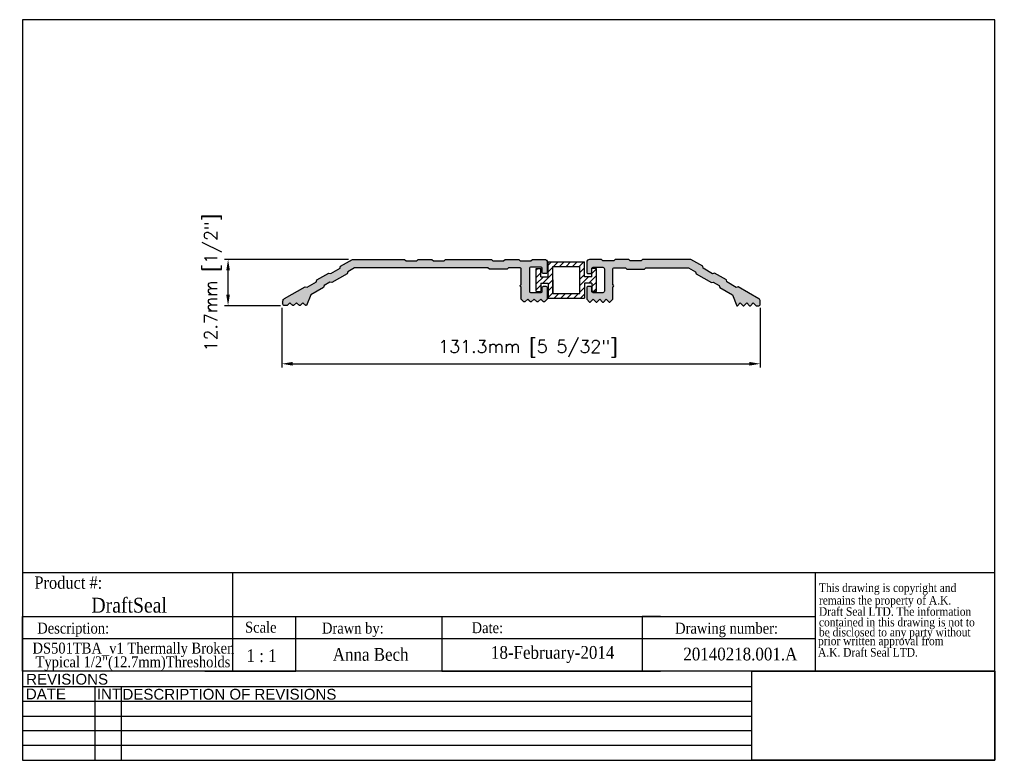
# Model space of a CAD drawing. Header units: millimetres. Extents: x 2361 to 2631, y 15 to 219.
import ezdxf
from ezdxf.enums import TextEntityAlignment as Align

# ---------------------------------------------------------------- set-up
doc = ezdxf.new("R2010")
doc.units = ezdxf.units.MM
doc.header["$MEASUREMENT"] = 0
doc.layers.add('AM_5', color=3, linetype='Continuous', lineweight=25)
doc.layers.add('BORDER', color=7, linetype='Continuous', lineweight=25)
for name, color, linetype in [('Current', 7, 'Continuous'), ('DRAWING1', 5, 'Continuous'), ('FRAME', 7, 'Continuous')]:
    doc.layers.add(name, color=color, linetype=linetype)
doc.styles.add('DS GROUP', font='arial.ttf')
doc.styles.get("Standard").update_dxf_attribs({"font": 'ROMANS.SHX'})
doc.styles.add('TAG', font='GARA.TTF')
doc.dimstyles.new('AM_ISO$0', dxfattribs={"dimtxt": 1.5, "dimasz": 1.5, "dimexe": 1, "dimexo": 1, "dimgap": 1.5, "dimtad": 1, "dimdec": 0, "dimdsep": 46, "dimtxsty": 'Standard', "dimcen": 0, "dimclrd": 256, "dimclre": 256, "dimclrt": 2, "dimadec": 0, "dimazin": 2, "dimtp": 0.1, "dimtm": 0.1, "dimtfac": 0.71, "dimtdec": 0, "dimtmove": 0, "dimatfit": 3, "dimfxl": 1, "dimlwd": -1, "dimlwe": -1, "dimarcsym": 1})
picture_1 = doc.add_image_def('image1.bmp', size_in_pixel=(901, 331))

# ---------------------------------------------------------------- blocks, each defined once
blk = doc.blocks.new('A$C08671A0E')
at = {"layer": 'FRAME', "style": 'TAG'}
for s, p in [('This drawing is copyright and', (14.8, -52.3)), ('remains the property of A.K.', (14.8, -101.5)), ('Draft Seal LTD. The information', (14.8, -145.7)), ('contained in this drawing is not to  ', (14.8, -187.4)), ('be disclosed to any party without ', (14.8, -226.7)), (' prior written approval from', (0, -261.2)), (' A.K. Draft Seal LTD.', (0, -306.1))]:
    blk.add_text(s, height=33.819, dxfattribs=at).set_placement(p)
blk = doc.blocks.new('*D465')
at = {"layer": 'AM_5', "linetype": 'ByBlock', "transparency": 16777216}
for p, q in [((2433.18, 139.44), (2433.18, 123.1)), ((2564.45, 139.43), (2564.45, 123.1)), ((2436.18, 124.1), (2561.45, 124.1))]:
    blk.add_line(p, q, dxfattribs=at)
at = {"layer": 'AM_5', "transparency": 16777216}
for points in [[(2436.18, 124.6), (2436.18, 123.6), (2433.18, 124.1)], [(2561.45, 124.6), (2561.45, 123.6), (2564.45, 124.1)]]:
    blk.add_solid(points, dxfattribs=at)
at = {"layer": 'Defpoints', "color": 0, "transparency": 16777216}
for p in [(2433.18, 140.44), (2564.45, 140.43), (2564.45, 124.1)]:
    blk.add_point(p, dxfattribs=at)
at = {"layer": 'AM_5', "color": 7, "transparency": 16777216, "insert": (2500.73, 128.27), "char_height": 3.5, "attachment_point": 5}
blk.add_mtext('131.3mm [5 5/32"]', dxfattribs=at)
blk = doc.blocks.new('*D466')
at = {"layer": 'AM_5', "linetype": 'ByBlock', "transparency": 16777216}
for p, q in [((2451.5, 152.74), (2417.47, 152.74)), ((2418.47, 143.04), (2418.47, 149.74)), ((2432.85, 140.04), (2417.47, 140.04))]:
    blk.add_line(p, q, dxfattribs=at)
at = {"layer": 'AM_5', "transparency": 16777216}
for points in [[(2417.97, 149.74), (2418.97, 149.74), (2418.47, 152.74)], [(2417.97, 143.04), (2418.97, 143.04), (2418.47, 140.04)]]:
    blk.add_solid(points, dxfattribs=at)
at = {"layer": 'Defpoints', "color": 0, "transparency": 16777216}
for p in [(2418.47, 152.74), (2452.5, 152.74), (2433.85, 140.04)]:
    blk.add_point(p, dxfattribs=at)
at = {"layer": 'AM_5', "color": 7, "transparency": 16777216, "insert": (2414.3, 146.39), "char_height": 3.5, "attachment_point": 5, "rotation": 90}
blk.add_mtext('12.7mm [1/2"]', dxfattribs=at)

msp = doc.modelspace()

# ---------------------------------------------------------------- hatches: boundary and pattern name
msp.add_hatch(color=256).paths.add_polyline_path([(2489.75, 150.45), (2490.15, 150.05), (2495.01, 150.05), (2495.41, 150.45), (2498.45, 150.45, -0.414214), (2498.85, 150.05), (2498.85, 145.73, 1), (2498.85, 145.23), (2498.85, 141.84), (2499.64, 141.05), (2499.86, 141.05), (2500.65, 141.84), (2501.44, 141.05), (2501.65, 141.05), (2502.44, 141.84), (2503.23, 141.05), (2503.44, 141.05), (2504.23, 141.84), (2505.02, 141.05), (2505.23, 141.05), (2506.02, 141.84), (2506.02, 144.97, 0.414214), (2505.62, 145.37), (2505.02, 145.37, 0.414214), (2504.62, 144.97), (2504.62, 144.02, -0.414214), (2504.22, 143.62), (2501.55, 143.62, -0.414214), (2501.15, 144.02), (2501.15, 150.22, -0.414214), (2501.55, 150.62), (2504.22, 150.62, -0.414214), (2504.62, 150.22), (2504.62, 149.27, 0.414214), (2505.02, 148.87), (2505.62, 148.87, 0.414214), (2506.02, 149.27), (2506.02, 151.95, 0.414214), (2505.22, 152.75), (2501.95, 152.75), (2501.55, 152.35), (2498.6, 152.35), (2498.2, 152.75), (2494.45, 152.75), (2494.05, 152.35), (2491.1, 152.35), (2490.7, 152.75), (2478.15, 152.75), (2477.75, 152.35), (2474.8, 152.35), (2474.4, 152.75), (2470.65, 152.75), (2470.25, 152.35), (2467.3, 152.35), (2466.9, 152.75), (2452.57, 152.75), (2449.33, 150.88), (2449.18, 150.33), (2446.63, 148.86), (2446.08, 149), (2442.83, 147.13), (2442.69, 146.58), (2440.13, 145.11), (2439.58, 145.25), (2433.92, 141.99, 0.26795), (2433.52, 141.29), (2433.52, 140.45, 0.414214), (2433.92, 140.05), (2434.65, 140.05), (2435.44, 140.84), (2436.23, 140.05), (2436.44, 140.05), (2437.23, 140.84), (2438.02, 140.05), (2438.23, 140.05), (2439.02, 140.84), (2439.81, 140.05), (2439.97, 140.05), (2441.13, 143.03), (2444.66, 145.07), (2444.81, 145.61), (2446.4, 146.53), (2446.95, 146.39), (2451.16, 148.82), (2451.3, 149.36), (2453.19, 150.45)])
h = msp.add_hatch(color=256)
edge = h.paths.add_edge_path()
edge.add_line((2528.4, 152.73), (2524.65, 152.73))
edge.add_line((2524.65, 152.73), (2524.25, 152.33))
edge.add_line((2524.25, 152.33), (2521.3, 152.33))
edge.add_line((2521.3, 152.33), (2520.9, 152.73))
edge.add_line((2520.9, 152.73), (2517.63, 152.73))
edge.add_arc((2517.63, 151.93), 0.8, 90, 180)
edge.add_line((2516.83, 151.93), (2516.83, 149.25))
edge.add_arc((2517.23, 149.25), 0.4, 180, 270)
edge.add_line((2517.23, 148.85), (2517.83, 148.85))
edge.add_arc((2517.83, 149.25), 0.4, 270, 360)
edge.add_line((2518.23, 149.25), (2518.23, 150.2))
edge.add_arc((2518.63, 150.2), 0.4, 90, 180, ccw=False)
edge.add_line((2518.63, 150.6), (2521.3, 150.6))
edge.add_arc((2521.3, 150.2), 0.4, 0, 90, ccw=False)
edge.add_line((2521.7, 150.2), (2521.7, 144))
edge.add_arc((2521.3, 144), 0.4, 270, 360, ccw=False)
edge.add_line((2521.3, 143.6), (2518.63, 143.6))
edge.add_arc((2518.63, 144), 0.4, 180, 270, ccw=False)
edge.add_line((2518.23, 144), (2518.23, 144.95))
edge.add_arc((2517.83, 144.95), 0.4, 0, 90)
edge.add_line((2517.83, 145.35), (2517.23, 145.35))
edge.add_arc((2517.23, 144.95), 0.4, 90, 180)
edge.add_line((2516.83, 144.95), (2516.83, 141.82))
edge.add_line((2516.83, 141.82), (2517.62, 141.03))
edge.add_line((2517.62, 141.03), (2517.83, 141.03))
edge.add_line((2517.83, 141.03), (2518.62, 141.82))
edge.add_line((2518.62, 141.82), (2519.41, 141.03))
edge.add_line((2519.41, 141.03), (2519.62, 141.03))
edge.add_line((2519.62, 141.03), (2520.41, 141.82))
edge.add_line((2520.41, 141.82), (2521.2, 141.03))
edge.add_line((2521.2, 141.03), (2521.41, 141.03))
edge.add_line((2521.41, 141.03), (2522.2, 141.82))
edge.add_line((2522.2, 141.82), (2522.99, 141.03))
edge.add_line((2522.99, 141.03), (2523.21, 141.03))
edge.add_line((2523.21, 141.03), (2524, 141.82))
edge.add_line((2524, 141.82), (2524, 145.21))
edge.add_arc((2524, 145.46), 0.25, 270, 450)
edge.add_line((2524, 145.71), (2524, 150.03))
edge.add_arc((2524.4, 150.03), 0.4, 90, 180, ccw=False)
edge.add_line((2524.4, 150.43), (2527.45, 150.43))
edge.add_line((2527.45, 150.43), (2527.85, 150.03))
edge.add_line((2527.85, 150.03), (2532.71, 150.03))
edge.add_line((2532.71, 150.03), (2533.11, 150.43))
edge.add_line((2533.11, 150.43), (2544.79, 150.43))
edge.add_line((2544.79, 150.43), (2546.67, 149.34))
edge.add_line((2546.67, 149.34), (2546.82, 148.8))
edge.add_line((2546.82, 148.8), (2551.03, 146.37))
edge.add_line((2551.03, 146.37), (2551.57, 146.52))
edge.add_line((2551.57, 146.52), (2553.17, 145.59))
edge.add_line((2553.17, 145.59), (2553.32, 145.05))
edge.add_line((2553.32, 145.05), (2556.84, 143.01))
edge.add_line((2556.84, 143.01), (2558, 140.03))
edge.add_line((2558, 140.03), (2558.17, 140.03))
edge.add_line((2558.17, 140.03), (2558.96, 140.82))
edge.add_line((2558.96, 140.82), (2559.75, 140.03))
edge.add_line((2559.75, 140.03), (2559.96, 140.03))
edge.add_line((2559.96, 140.03), (2560.75, 140.82))
edge.add_line((2560.75, 140.82), (2561.54, 140.03))
edge.add_line((2561.54, 140.03), (2561.75, 140.03))
edge.add_line((2561.75, 140.03), (2562.54, 140.82))
edge.add_line((2562.54, 140.82), (2563.33, 140.03))
edge.add_line((2563.33, 140.03), (2564.05, 140.03))
edge.add_arc((2564.05, 140.43), 0.4, 270, 360)
edge.add_line((2564.45, 140.43), (2564.45, 141.27))
edge.add_arc((2563.65, 141.27), 0.8, 0, 60.0001)
edge.add_line((2564.05, 141.97), (2558.39, 145.23))
edge.add_line((2558.39, 145.23), (2557.85, 145.09))
edge.add_line((2557.85, 145.09), (2555.29, 146.56))
edge.add_line((2555.29, 146.56), (2555.15, 147.11))
edge.add_line((2555.15, 147.11), (2551.9, 148.98))
edge.add_line((2551.9, 148.98), (2551.35, 148.84))
edge.add_line((2551.35, 148.84), (2548.8, 150.31))
edge.add_line((2548.8, 150.31), (2548.65, 150.86))
edge.add_line((2548.65, 150.86), (2545.4, 152.73))
edge.add_line((2545.4, 152.73), (2532.15, 152.73))
edge.add_line((2532.15, 152.73), (2531.75, 152.33))
edge.add_line((2531.75, 152.33), (2528.8, 152.33))
edge.add_line((2528.8, 152.33), (2528.4, 152.73))
at = {"layer": 'Current'}
h = msp.add_hatch(color=256, dxfattribs=at)
edge = h.paths.add_edge_path()
edge.add_line((2494.11, 152.74), (2497.86, 152.74))
edge.add_line((2497.86, 152.74), (2498.26, 152.34))
edge.add_line((2498.26, 152.34), (2501.21, 152.34))
edge.add_line((2501.21, 152.34), (2501.61, 152.74))
edge.add_line((2501.61, 152.74), (2504.88, 152.74))
edge.add_arc((2504.88, 151.94), 0.8, 360, 450, ccw=False)
edge.add_line((2505.68, 151.94), (2505.68, 149.26))
edge.add_arc((2505.28, 149.26), 0.4, 270, 360, ccw=False)
edge.add_line((2505.28, 148.86), (2504.68, 148.86))
edge.add_arc((2504.68, 149.26), 0.4, 180, 270, ccw=False)
edge.add_line((2504.28, 149.26), (2504.28, 150.21))
edge.add_arc((2503.88, 150.21), 0.4, 360, 450)
edge.add_line((2503.88, 150.61), (2501.21, 150.61))
edge.add_arc((2501.21, 150.21), 0.4, 450, 540)
edge.add_line((2500.81, 150.21), (2500.81, 144.01))
edge.add_arc((2501.21, 144.01), 0.4, 540, 630)
edge.add_line((2501.21, 143.61), (2503.88, 143.61))
edge.add_arc((2503.88, 144.01), 0.4, 270, 360)
edge.add_line((2504.28, 144.01), (2504.28, 144.96))
edge.add_arc((2504.68, 144.96), 0.4, 450, 540, ccw=False)
edge.add_line((2504.68, 145.36), (2505.28, 145.36))
edge.add_arc((2505.28, 144.96), 0.4, 360, 450, ccw=False)
edge.add_line((2505.68, 144.96), (2505.68, 141.83))
edge.add_line((2505.68, 141.83), (2504.89, 141.04))
edge.add_line((2504.89, 141.04), (2504.68, 141.04))
edge.add_line((2504.68, 141.04), (2503.89, 141.83))
edge.add_line((2503.89, 141.83), (2503.1, 141.04))
edge.add_line((2503.1, 141.04), (2502.89, 141.04))
edge.add_line((2502.89, 141.04), (2502.1, 141.83))
edge.add_line((2502.1, 141.83), (2501.31, 141.04))
edge.add_line((2501.31, 141.04), (2501.1, 141.04))
edge.add_line((2501.1, 141.04), (2500.31, 141.83))
edge.add_line((2500.31, 141.83), (2499.52, 141.04))
edge.add_line((2499.52, 141.04), (2499.3, 141.04))
edge.add_line((2499.3, 141.04), (2498.51, 141.83))
edge.add_line((2498.51, 141.83), (2498.51, 145.22))
edge.add_arc((2498.51, 145.47), 0.25, 90, 270, ccw=False)
edge.add_line((2498.51, 145.72), (2498.51, 150.04))
edge.add_arc((2498.11, 150.04), 0.4, 360, 450)
edge.add_line((2498.11, 150.44), (2495.06, 150.44))
edge.add_line((2495.06, 150.44), (2494.66, 150.04))
edge.add_line((2494.66, 150.04), (2489.81, 150.04))
edge.add_line((2489.81, 150.04), (2489.41, 150.44))
edge.add_line((2489.41, 150.44), (2452.85, 150.44))
edge.add_line((2452.85, 150.44), (2450.96, 149.35))
edge.add_line((2450.96, 149.35), (2450.81, 148.8))
edge.add_line((2450.81, 148.8), (2446.61, 146.37))
edge.add_line((2446.61, 146.37), (2446.06, 146.52))
edge.add_line((2446.06, 146.52), (2444.46, 145.6))
edge.add_line((2444.46, 145.6), (2444.32, 145.05))
edge.add_line((2444.32, 145.05), (2440.79, 143.02))
edge.add_line((2440.79, 143.02), (2439.63, 140.04))
edge.add_line((2439.63, 140.04), (2439.47, 140.04))
edge.add_line((2439.47, 140.04), (2438.68, 140.83))
edge.add_line((2438.68, 140.83), (2437.89, 140.04))
edge.add_line((2437.89, 140.04), (2437.68, 140.04))
edge.add_line((2437.68, 140.04), (2436.89, 140.83))
edge.add_line((2436.89, 140.83), (2436.1, 140.04))
edge.add_line((2436.1, 140.04), (2435.89, 140.04))
edge.add_line((2435.89, 140.04), (2435.1, 140.83))
edge.add_line((2435.1, 140.83), (2434.31, 140.04))
edge.add_line((2434.31, 140.04), (2433.58, 140.04))
edge.add_arc((2433.58, 140.44), 0.4, 180, 270, ccw=False)
edge.add_line((2433.18, 140.44), (2433.18, 141.28))
edge.add_arc((2433.98, 141.28), 0.8, 119.9999, 180, ccw=False)
edge.add_line((2433.58, 141.97), (2439.24, 145.24))
edge.add_line((2439.24, 145.24), (2439.79, 145.09))
edge.add_line((2439.79, 145.09), (2442.34, 146.57))
edge.add_line((2442.34, 146.57), (2442.49, 147.11))
edge.add_line((2442.49, 147.11), (2445.74, 148.99))
edge.add_line((2445.74, 148.99), (2446.28, 148.84))
edge.add_line((2446.28, 148.84), (2448.84, 150.32))
edge.add_line((2448.84, 150.32), (2448.98, 150.86))
edge.add_line((2448.98, 150.86), (2452.23, 152.74))
edge.add_line((2452.23, 152.74), (2466.56, 152.74))
edge.add_line((2466.56, 152.74), (2466.96, 152.34))
edge.add_line((2466.96, 152.34), (2469.91, 152.34))
edge.add_line((2469.91, 152.34), (2470.31, 152.74))
edge.add_line((2470.31, 152.74), (2474.06, 152.74))
edge.add_line((2474.06, 152.74), (2474.46, 152.34))
edge.add_line((2474.46, 152.34), (2477.41, 152.34))
edge.add_line((2477.41, 152.34), (2477.81, 152.74))
edge.add_line((2477.81, 152.74), (2490.36, 152.74))
edge.add_line((2490.36, 152.74), (2490.76, 152.34))
edge.add_line((2490.76, 152.34), (2493.71, 152.34))
edge.add_line((2493.71, 152.34), (2494.11, 152.74))

# ---------------------------------------------------------------- linework, layer by layer
for p, q in [((2506.29, 152.04), (2516.2, 152.04)), ((2506.29, 147.98), (2506.29, 152.04)), ((2506.29, 151.12), (2507.22, 152.04)), ((2507.75, 150.77), (2509.02, 152.04)), ((2509.38, 150.77), (2510.65, 152.04)), ((2511.17, 150.77), (2512.44, 152.04)), ((2512.97, 150.77), (2514.24, 152.04)), ((2514.76, 150.77), (2516.03, 152.04)), ((2516.2, 147.98), (2516.2, 152.04)), ((2502.99, 143.91), (2502.99, 150.26)), ((2502.99, 150.26), (2504.26, 150.26)), ((2502.99, 149.78), (2503.48, 150.26)), ((2502.99, 147.81), (2504.26, 149.08)), ((2504.26, 147.98), (2504.26, 150.26)), ((2504.8, 146.2), (2507.56, 148.96)), ((2506.29, 149.32), (2507.56, 150.59)), ((2507.56, 143.41), (2507.56, 150.77)), ((2507.56, 150.77), (2514.93, 150.77)), ((2514.93, 143.41), (2514.93, 150.77)), ((2514.93, 149.14), (2516.2, 150.41)), ((2514.93, 147.35), (2516.2, 148.62)), ((2518.23, 147.98), (2518.23, 150.26)), ((2519.5, 150.26), (2518.23, 150.26)), ((2518.23, 148.85), (2519.5, 150.12)), ((2519.5, 143.91), (2519.5, 150.26)), ((2502.99, 146.02), (2504.95, 147.98)), ((2504.26, 147.98), (2506.29, 147.98)), ((2504.26, 146.2), (2506.29, 146.2)), ((2504.26, 146.2), (2504.26, 143.91)), ((2506.29, 145.89), (2507.56, 147.16)), ((2506.29, 146.2), (2506.29, 142.14)), ((2514.93, 145.55), (2517.36, 147.98)), ((2518.23, 147.98), (2516.2, 147.98)), ((2516.2, 146.2), (2516.2, 142.14)), ((2518.23, 146.2), (2516.2, 146.2)), ((2517.38, 146.2), (2519.5, 148.33)), ((2518.23, 145.26), (2519.5, 146.53)), ((2518.23, 146.2), (2518.23, 143.91)), ((2502.99, 144.39), (2504.26, 145.66)), ((2502.99, 143.91), (2504.26, 143.91)), ((2506.29, 144.1), (2507.56, 145.37)), ((2506.29, 142.3), (2507.56, 143.57)), ((2507.56, 143.41), (2514.93, 143.41)), ((2507.92, 142.14), (2509.19, 143.41)), ((2509.72, 142.14), (2510.99, 143.41)), ((2511.52, 142.14), (2512.79, 143.41)), ((2513.31, 142.14), (2514.58, 143.41)), ((2514.93, 143.75), (2516.2, 145.02)), ((2515.11, 142.14), (2516.2, 143.23)), ((2519.5, 143.91), (2518.23, 143.91)), ((2518.68, 143.91), (2519.5, 144.73)), ((2506.29, 142.14), (2516.2, 142.14)), ((2362.06, 66.79), (2579.51, 66.79)), ((2419.68, 66.79), (2419.68, 54.73)), ((2579.51, 66.79), (2579.51, 39.73)), ((2362.06, 39.73), (2362.06, 54.73)), ((2362.06, 54.73), (2579.51, 54.73)), ((2362.06, 54.73), (2362.06, 49.73)), ((2362.06, 54.73), (2362.06, 48.73)), ((2362.06, 54.73), (2412.06, 54.73)), ((2419.68, 54.73), (2419.68, 39.73)), ((2437.06, 39.73), (2437.06, 54.73)), ((2437.06, 54.73), (2477.06, 54.73)), ((2477.06, 54.73), (2477.06, 39.73)), ((2537.06, 54.73), (2532.06, 54.73)), ((2532.06, 54.73), (2532.06, 39.73)), ((2362.06, 48.73), (2362.06, 50.23)), ((2362.06, 48.73), (2579.51, 48.73)), ((2362.06, 39.73), (2362.06, 42.73)), ((2412.06, 39.73), (2437.06, 39.73)), ((2477.06, 39.73), (2537.06, 39.73))]:
    msp.add_line(p, q)
msp.add_lwpolyline([(2494.45, 152.75), (2498.2, 152.75), (2498.6, 152.35), (2501.55, 152.35), (2501.95, 152.75), (2505.22, 152.75, -0.414214), (2506.02, 151.95), (2506.02, 149.27, -0.414214), (2505.62, 148.87), (2505.02, 148.87, -0.414214), (2504.62, 149.27), (2504.62, 150.22, 0.414214), (2504.22, 150.62), (2501.55, 150.62, 0.414214), (2501.15, 150.22), (2501.15, 144.02, 0.414214), (2501.55, 143.62), (2504.22, 143.62, 0.414214), (2504.62, 144.02), (2504.62, 144.97, -0.414214), (2505.02, 145.37), (2505.62, 145.37, -0.414214), (2506.02, 144.97), (2506.02, 141.84), (2505.23, 141.05), (2505.02, 141.05), (2504.23, 141.84), (2503.44, 141.05), (2503.23, 141.05), (2502.44, 141.84), (2501.65, 141.05), (2501.44, 141.05), (2500.65, 141.84), (2499.86, 141.05), (2499.64, 141.05), (2498.85, 141.84), (2498.85, 145.23, -1), (2498.85, 145.73), (2498.85, 150.05, 0.414214), (2498.45, 150.45), (2495.41, 150.45), (2495.01, 150.05), (2490.15, 150.05), (2489.75, 150.45), (2453.19, 150.45), (2451.3, 149.36), (2451.16, 148.82), (2446.95, 146.39), (2446.4, 146.53), (2444.81, 145.61), (2444.66, 145.07), (2441.13, 143.03), (2439.97, 140.05), (2439.81, 140.05), (2439.02, 140.84), (2438.23, 140.05), (2438.02, 140.05), (2437.23, 140.84), (2436.44, 140.05), (2436.23, 140.05), (2435.44, 140.84), (2434.65, 140.05), (2433.92, 140.05, -0.414214), (2433.52, 140.45), (2433.52, 141.29, -0.26795), (2433.92, 141.99), (2439.58, 145.25), (2440.13, 145.11), (2442.69, 146.58), (2442.83, 147.13), (2446.08, 149), (2446.63, 148.86), (2449.18, 150.33), (2449.33, 150.88), (2452.57, 152.75), (2466.9, 152.75), (2467.3, 152.35), (2470.25, 152.35), (2470.65, 152.75), (2474.4, 152.75), (2474.8, 152.35), (2477.75, 152.35), (2478.15, 152.75), (2490.7, 152.75), (2491.1, 152.35), (2494.05, 152.35)], format="xyb", close=True)
at = {"layer": 'BORDER'}
for p, q in [((2362.06, 218.5), (2362.06, 15.3)), ((2628.76, 218.5), (2362.06, 218.5)), ((2628.76, 15.3), (2628.76, 218.5)), ((2579.51, 66.79), (2628.76, 66.79)), ((2628.76, 39.73), (2362.06, 39.73)), ((2562.14, 35.42), (2362.06, 35.42)), ((2381.93, 35.42), (2381.93, 15.3)), ((2389.14, 35.42), (2389.14, 15.3)), ((2562.14, 31.4), (2362.06, 31.4)), ((2562.14, 27.37), (2362.06, 27.37)), ((2562.14, 23.35), (2362.06, 23.35)), ((2562.14, 19.33), (2362.06, 19.33)), ((2362.06, 15.3), (2628.76, 15.3))]:
    msp.add_line(p, q, dxfattribs=at)
at = {"layer": 'Current'}
for p, q in [((2506.29, 152.04), (2516.2, 152.04)), ((2506.29, 147.98), (2506.29, 152.04)), ((2506.29, 151.12), (2507.22, 152.04)), ((2507.75, 150.77), (2509.02, 152.04)), ((2509.38, 150.77), (2510.65, 152.04)), ((2511.17, 150.77), (2512.44, 152.04)), ((2512.97, 150.77), (2514.24, 152.04)), ((2514.76, 150.77), (2516.03, 152.04)), ((2516.2, 147.98), (2516.2, 152.04)), ((2502.99, 143.91), (2502.99, 150.26)), ((2502.99, 150.26), (2504.26, 150.26)), ((2502.99, 149.78), (2503.48, 150.26)), ((2502.99, 147.81), (2504.26, 149.08)), ((2504.26, 147.98), (2504.26, 150.26)), ((2504.8, 146.2), (2507.56, 148.96)), ((2506.29, 149.32), (2507.56, 150.59)), ((2507.56, 143.41), (2507.56, 150.77)), ((2507.56, 150.77), (2514.93, 150.77)), ((2514.93, 143.41), (2514.93, 150.77)), ((2514.93, 149.14), (2516.2, 150.41)), ((2514.93, 147.35), (2516.2, 148.62)), ((2518.23, 147.98), (2518.23, 150.26)), ((2519.5, 150.26), (2518.23, 150.26)), ((2518.23, 148.85), (2519.5, 150.12)), ((2519.5, 143.91), (2519.5, 150.26)), ((2502.99, 146.02), (2504.95, 147.98)), ((2504.26, 147.98), (2506.29, 147.98)), ((2504.26, 146.2), (2506.29, 146.2)), ((2504.26, 146.2), (2504.26, 143.91)), ((2506.29, 145.89), (2507.56, 147.16)), ((2506.29, 146.2), (2506.29, 142.14)), ((2514.93, 145.55), (2517.36, 147.98)), ((2518.23, 147.98), (2516.2, 147.98)), ((2516.2, 146.2), (2516.2, 142.14)), ((2518.23, 146.2), (2516.2, 146.2)), ((2517.38, 146.2), (2519.5, 148.33)), ((2518.23, 145.26), (2519.5, 146.53)), ((2518.23, 146.2), (2518.23, 143.91)), ((2502.99, 144.39), (2504.26, 145.66)), ((2502.99, 143.91), (2504.26, 143.91)), ((2506.29, 144.1), (2507.56, 145.37)), ((2506.29, 142.3), (2507.56, 143.57)), ((2507.56, 143.41), (2514.93, 143.41)), ((2507.92, 142.14), (2509.19, 143.41)), ((2509.72, 142.14), (2510.99, 143.41)), ((2511.52, 142.14), (2512.79, 143.41)), ((2513.31, 142.14), (2514.58, 143.41)), ((2514.93, 143.75), (2516.2, 145.02)), ((2515.11, 142.14), (2516.2, 143.23)), ((2519.5, 143.91), (2518.23, 143.91)), ((2518.68, 143.91), (2519.5, 144.73)), ((2506.29, 142.14), (2516.2, 142.14))]:
    msp.add_line(p, q, dxfattribs=at)
msp.add_lwpolyline([(2528.4, 152.72), (2524.65, 152.72), (2524.25, 152.32), (2521.3, 152.32), (2520.9, 152.72), (2517.63, 152.72, 0.414214), (2516.83, 151.92), (2516.83, 149.24, 0.414214), (2517.23, 148.84), (2517.83, 148.84, 0.414214), (2518.23, 149.24), (2518.23, 150.19, -0.414214), (2518.63, 150.59), (2521.3, 150.59, -0.414214), (2521.7, 150.19), (2521.7, 143.99, -0.414214), (2521.3, 143.59), (2518.63, 143.59, -0.414214), (2518.23, 143.99), (2518.23, 144.94, 0.414214), (2517.83, 145.34), (2517.23, 145.34, 0.414214), (2516.83, 144.94), (2516.83, 141.81), (2517.62, 141.02), (2517.83, 141.02), (2518.62, 141.81), (2519.41, 141.02), (2519.62, 141.02), (2520.41, 141.81), (2521.2, 141.02), (2521.41, 141.02), (2522.2, 141.81), (2522.99, 141.02), (2523.21, 141.02), (2524, 141.81), (2524, 145.2, 1), (2524, 145.7), (2524, 150.02, -0.414214), (2524.4, 150.42), (2527.45, 150.42), (2527.85, 150.02), (2532.7, 150.02), (2533.1, 150.42), (2544.79, 150.42), (2546.67, 149.33), (2546.82, 148.78), (2551.03, 146.36), (2551.57, 146.5), (2553.17, 145.58), (2553.32, 145.03), (2556.84, 143), (2558, 140.02), (2558.16, 140.02), (2558.95, 140.81), (2559.74, 140.02), (2559.95, 140.02), (2560.74, 140.81), (2561.53, 140.02), (2561.74, 140.02), (2562.53, 140.81), (2563.32, 140.02), (2564.05, 140.02, 0.414214), (2564.45, 140.42), (2564.45, 141.26, 0.26795), (2564.05, 141.95), (2558.39, 145.22), (2557.85, 145.07), (2555.29, 146.55), (2555.15, 147.09), (2551.9, 148.97), (2551.35, 148.82), (2548.8, 150.3), (2548.65, 150.84), (2545.4, 152.72), (2532.15, 152.72), (2531.75, 152.32), (2528.8, 152.32)], format="xyb", close=True, dxfattribs=at)
at = {"layer": 'DRAWING1'}
for p, q in [((2506.29, 152.04), (2511.25, 152.04)), ((2506.29, 147.98), (2506.29, 152.04)), ((2502.99, 143.91), (2502.99, 150.26)), ((2502.99, 150.26), (2504.26, 150.26)), ((2504.26, 147.98), (2504.26, 150.26)), ((2507.56, 147.09), (2507.56, 150.77)), ((2507.56, 150.77), (2511.25, 150.77)), ((2504.26, 147.98), (2506.29, 147.98)), ((2504.26, 146.2), (2506.29, 146.2)), ((2504.26, 146.2), (2504.26, 143.91)), ((2506.29, 146.2), (2506.29, 142.14)), ((2507.56, 147.09), (2507.56, 143.41)), ((2502.99, 143.91), (2504.26, 143.91)), ((2507.56, 143.41), (2511.25, 143.41)), ((2506.29, 142.14), (2511.25, 142.14))]:
    msp.add_line(p, q, dxfattribs=at)
at = {"layer": 'FRAME', "color": 1}
for q in [(2562.14, 39.74), (2562.14, 39.73)]:
    msp.add_line((2562.14, 15.3), q, dxfattribs=at)

# ---------------------------------------------------------------- block references
at = {"xscale": 0.06987750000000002, "yscale": 0.06987750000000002, "zscale": 0.06987750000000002}
msp.add_blockref('A$C08671A0E', (2579.51, 65.14), dxfattribs=at)

# ---------------------------------------------------------------- texts
at = {"layer": 'BORDER', "attachment_point": 2, "style": 'DS GROUP'}
for s, width, insert, char_height in [('REVISIONS', 20.3868, (2374.32, 39.03), 2.953), ('DATE', 20.3868, (2368.5, 34.99), 2.953), ('INT', 20.3868, (2385.79, 34.99), 2.953), ('DESCRIPTION OF REVISIONS', 103.8609, (2418.84, 34.91), 2.9531)]:
    msp.add_mtext_dynamic_manual_height_columns(s, width=width, gutter_width=7.5, heights=[0], dxfattribs=dict(at, insert=insert, char_height=char_height))
at = {"layer": 'FRAME', "style": 'TAG'}
for s, height, p in [('Product #:', 3.382, (2374.65, 64.13)), ('DraftSeal', 4.069, (2391.34, 57.98)), ('Description:', 3, (2375.98, 51.11)), ('Drawn by:', 3, (2452.69, 51.18)), ('Date:', 3, (2489.58, 51.66)), ('Drawing number:', 3, (2555.2, 51.15)), ('1 : 1', 3.5, (2427.65, 44)), ('Anna Bech', 3.5, (2457.58, 44.44)), ('18-February-2014', 3.5, (2507.5, 44.44)), ('20140218.001.A', 3.5, (2558.98, 44.45))]:
    msp.add_text(s, height=height, dxfattribs=at).set_placement(p, align=Align.MIDDLE)
msp.add_text('Scale', height=3, dxfattribs=at).set_placement((2423.13, 50.32))
for s, p in [('DS501TBA_v1 Thermally Broken', (2392.5, 44.59)), ('Typical 1/2"(12.7mm)Thresholds', (2392.38, 40.82))]:
    msp.add_text(s, height=3, dxfattribs=at).set_placement(p, align=Align.CENTER)

# ---------------------------------------------------------------- dimensions: what is measured, and where the dimension line sits
at = {"layer": 'AM_5'}
dim = msp.add_linear_dim(base=(2418.47, 152.74), p1=(2433.85, 140.04), p2=(2452.5, 152.74), angle=90, dimstyle='AM_ISO$0', override={"dimtxt": 3.5, "dimasz": 3, "dimdec": 1, "dimpost": '<>mm', "dimclrt": 7}, dxfattribs=at)
dim.commit()
dim.dimension.update_dxf_attribs({"geometry": '*D466', "text_midpoint": (2418.47, 146.39), "dimtype": 160})
dim = msp.add_linear_dim(base=(2564.45, 124.1), p1=(2433.18, 140.44), p2=(2564.45, 140.43), dimstyle='AM_ISO$0', override={"dimtxt": 3.5, "dimasz": 3, "dimdec": 1, "dimpost": '<>mm', "dimclrt": 7}, dxfattribs=at)
dim.commit()
dim.dimension.update_dxf_attribs({"geometry": '*D465', "text_midpoint": (2500.73, 124.1), "dimtype": 160})

# ---------------------------------------------------------------- pictures from other files: only their frames are drawn
image = msp.add_image(picture_1, insert=(2562.14, 15.3), size_in_units=(66.62, 24.47))
image.dxf.flags = 7

doc.saveas('drawing.dxf')
